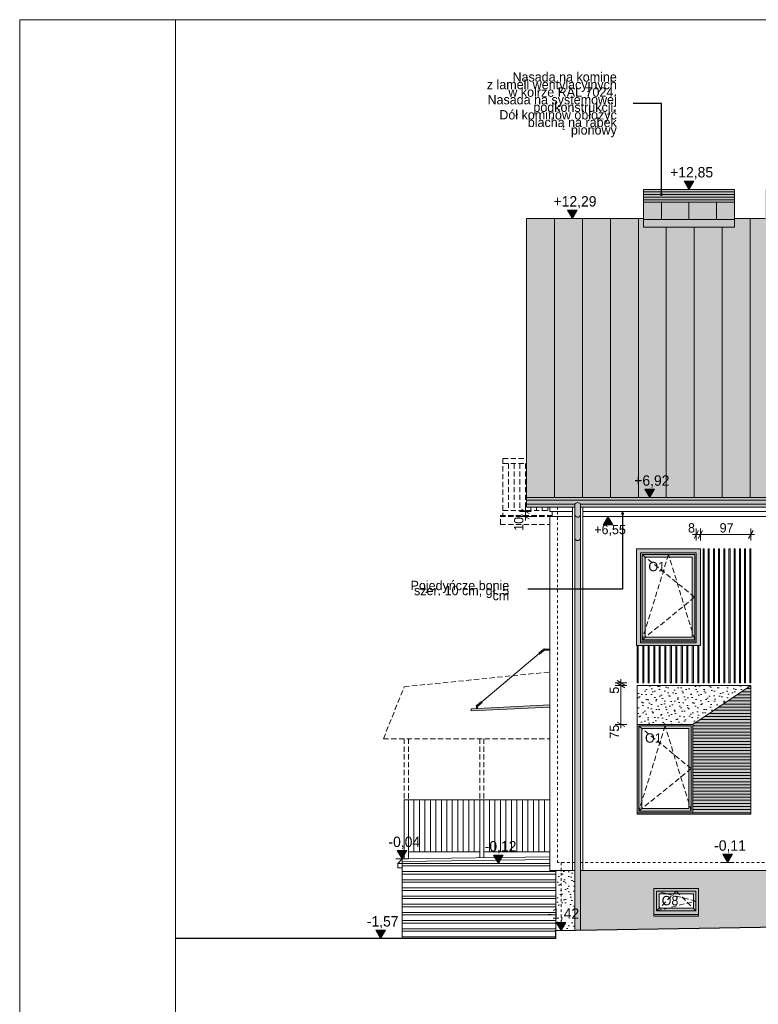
# Model space of a CAD drawing. Extents: x -149893 to 127691, y 5328 to 37028.
# Tile 30 of 88: x -21260 to -7047, y 18075 to 37028. Entities that reach past the tile are written whole.
import ezdxf

# ---------------------------------------------------------------- set-up
doc = ezdxf.new("R2010")
doc.units = 0
doc.header["$MEASUREMENT"] = 0
doc.linetypes.add('Hidden Line', pattern=[100, 50, -50])
doc.linetypes.add('Krawędzie ukryte', pattern=[150, 100, -50])
for name, color, linetype, lineweight, true_color in [('ARCH dach_Nr_Pióra__2', 7, 'Continuous', 13, 0x7f7f7f), ('arch izolacje_Nr_Pióra__9', 7, 'Continuous', 13, 0x3dad99), ('Arch kolorystyka_Nr_Pióra__54', 7, 'Continuous', 25, 0xbd8b17), ('Arch kolorystyka_Nr_Pióra__81', 7, 'Continuous', 13, 0x6a6a6a), ('Arch okna_Nr_Pióra__82', 7, 'Continuous', 20, 0xaaaaaa), ('INWENT.ŚCIANY_Nr_Pióra__2', 7, 'Continuous', 13, 0x7f7f7f)]:
    doc.layers.add(name, color=color, linetype=linetype, lineweight=lineweight, true_color=true_color)
for name, color, linetype, lineweight in [('Arch okna_Nr_Pióra__100', 2, 'Continuous', 13), ('Arch okna_Nr_Pióra__19', 255, 'Continuous', 20), ('Arch okna_Nr_Pióra__5', 7, 'Continuous', 13), ('Arch opisy okien_Nr_Pióra__21', 7, 'Continuous', 13), ('Arch opisy_Nr_Pióra__21', 7, 'Continuous', 13), ('ARCH TABELA_Nr_Pióra__21', 7, 'Continuous', 13), ('Arch wymiary_Nr_Pióra__21', 7, 'Continuous', 13), ('Arch wymiary_Nr_Pióra__5', 7, 'Continuous', 13), ('Arch wyposażenie_Nr_Pióra__21', 7, 'Continuous', 13), ('INWENT BALUSTRADY_Nr_Pióra__5', 7, 'Continuous', 13), ('INWENT DACH_Nr_Pióra__21', 7, 'Continuous', 13), ('INWENT ODWODNIENIE_Nr_Pióra__21', 7, 'Continuous', 13), ('INWENT TEREN_Nr_Pióra__1', 7, 'Continuous', 25), ('INWENT. OKNA_Nr_Pióra__5', 7, 'Continuous', 13), ('INWENT.ŚCIANY_Nr_Pióra__5', 7, 'Continuous', 13), ('Istniejące schody_Nr_Pióra__21', 7, 'Continuous', 13)]:
    doc.layers.add(name, color=color, linetype=linetype, lineweight=lineweight)
doc.layers.add('Arch wymiary', color=7, linetype='Continuous')
doc.styles.add('GENERATED_STYLE_1', font='txt')
doc.styles.add('GENERATED_STYLE_3', font='txt')
doc.styles.add('GENERATED_STYLE_4', font='txt')
doc.styles.add('GENERATED_STYLE_8', font='txt')
doc.dimstyles.new('GENERATED_STYLE__5', dxfattribs={"dimtxt": 179.999995, "dimasz": 114, "dimexe": 0.18, "dimexo": 0, "dimgap": 0.09, "dimtad": 1, "dimtih": 1, "dimtoh": 1, "dimdec": 0, "dimlfac": 0.1, "dimzin": 0, "dimdsep": 46, "dimtxsty": 'GENERATED_STYLE_3', "dimblk": 'ARROWHEAD_2', "dimblk1": 'ARROWHEAD_2', "dimblk2": 'ARROWHEAD_2', "dimcen": 0.09, "dimclrd": 7, "dimclre": 7, "dimclrt": 7, "dimazin": 0, "dimtfac": 1, "dimtdec": 4, "dimtmove": 0, "dimatfit": 3, "dimfxl": 0, "dimtolj": 1, "dimtzin": 0, "dimarcsym": 0})
doc.dimstyles.new('GENERATED_STYLE__6', dxfattribs={"dimtxt": 179.999995, "dimasz": 114, "dimexe": 0.18, "dimexo": 0, "dimgap": 0.09, "dimtad": 1, "dimdec": 0, "dimlfac": 0.1, "dimzin": 0, "dimdsep": 46, "dimtxsty": 'GENERATED_STYLE_3', "dimblk": 'ARROWHEAD_2', "dimblk1": 'ARROWHEAD_2', "dimblk2": 'ARROWHEAD_2', "dimcen": 0.09, "dimclrd": 7, "dimclre": 7, "dimclrt": 7, "dimazin": 0, "dimtfac": 1, "dimtdec": 4, "dimtmove": 0, "dimatfit": 3, "dimfxl": 0, "dimtolj": 1, "dimtzin": 0, "dimarcsym": 0})
doc.dimstyles.new('GENERATED_STYLE__8', dxfattribs={"dimtxt": 0.18, "dimasz": 109.44, "dimexe": 0.18, "dimexo": 0.0625, "dimgap": 0.09, "dimtad": 0, "dimtih": 1, "dimtoh": 1, "dimdec": 4, "dimzin": 0, "dimdsep": 46, "dimcen": 0.09, "dimadec": 0, "dimazin": 0, "dimtfac": 1, "dimtdec": 4, "dimtmove": 0, "dimatfit": 3, "dimldrblk": 'ARROWHEAD_11', "dimfxl": 0, "dimtolj": 1, "dimtzin": 0, "dimarcsym": 0})
pattern_1 = [(45, (0, 300), (-95.4594, 95.4594), [0, -90, 0, -135]), (110, (300, 300), (126.8585, 46.1727), [0, -66, 0, -114])]

# ---------------------------------------------------------------- blocks, each defined once
blk = doc.blocks.new('Wymiary_17', base_point=(-10625, 33203))
at = {"layer": 'Arch wymiary_Nr_Pióra__21', "linetype": 'Continuous'}
blk.add_hatch(color=256, dxfattribs=at).paths.add_polyline_path([(-10625, 33203), (-10718, 33363), (-10532, 33363)], flags=0)
for p, q in [((-10625, 33203), (-10718, 33363)), ((-10718, 33363), (-10532, 33363)), ((-10532, 33363), (-10625, 33203)), ((-10625, 33203), (-10745, 33203)), ((-10625, 33203), (-10505, 33203))]:
    blk.add_line(p, q, dxfattribs=at)
at = {"layer": 'Arch wymiary_Nr_Pióra__21', "insert": (-10986, 33395), "char_height": 200, "attachment_point": 7, "style": 'GENERATED_STYLE_1'}
blk.add_mtext('{+12,29}', dxfattribs=at)
blk = doc.blocks.new('Wymiary_18', base_point=(-9137, 27828))
at = {"layer": 'Arch wymiary_Nr_Pióra__21', "linetype": 'Continuous'}
blk.add_hatch(color=256, dxfattribs=at).paths.add_polyline_path([(-9137, 27828), (-9230, 27988), (-9044, 27988)], flags=0)
for p, q in [((-9137, 27828), (-9230, 27988)), ((-9230, 27988), (-9044, 27988)), ((-9044, 27988), (-9137, 27828)), ((-9137, 27828), (-9257, 27828)), ((-9137, 27828), (-9017, 27828))]:
    blk.add_line(p, q, dxfattribs=at)
at = {"layer": 'Arch wymiary_Nr_Pióra__21', "insert": (-9434, 28020), "char_height": 200, "attachment_point": 7, "style": 'GENERATED_STYLE_1'}
blk.add_mtext('{+6,92}', dxfattribs=at)
blk = doc.blocks.new('Wymiary_19', base_point=(-8381, 33763))
at = {"layer": 'Arch wymiary_Nr_Pióra__21', "linetype": 'Continuous'}
blk.add_hatch(color=256, dxfattribs=at).paths.add_polyline_path([(-8381, 33763), (-8474, 33923), (-8288, 33923)], flags=0)
for p, q in [((-8381, 33763), (-8501, 33763)), ((-8381, 33763), (-8474, 33923)), ((-8474, 33923), (-8288, 33923)), ((-8288, 33923), (-8381, 33763)), ((-8381, 33763), (-8261, 33763))]:
    blk.add_line(p, q, dxfattribs=at)
at = {"layer": 'Arch wymiary_Nr_Pióra__21', "insert": (-8742, 33955), "char_height": 200, "attachment_point": 7, "style": 'GENERATED_STYLE_1'}
blk.add_mtext('{+12,85}', dxfattribs=at)
blk = doc.blocks.new('Wymiary_26', base_point=(-10841, 19493))
at = {"layer": 'Arch wymiary_Nr_Pióra__21', "linetype": 'Continuous'}
blk.add_hatch(color=256, dxfattribs=at).paths.add_polyline_path([(-10841, 19493), (-10934, 19653), (-10748, 19653)], flags=0)
for p, q in [((-10841, 19493), (-10934, 19653)), ((-10934, 19653), (-10748, 19653)), ((-10748, 19653), (-10841, 19493)), ((-10841, 19493), (-10961, 19493)), ((-10841, 19493), (-10721, 19493))]:
    blk.add_line(p, q, dxfattribs=at)
at = {"layer": 'Arch wymiary_Nr_Pióra__21', "insert": (-11104, 19685), "char_height": 200, "attachment_point": 7, "style": 'GENERATED_STYLE_1'}
blk.add_mtext('{-1,42}', dxfattribs=at)
blk = doc.blocks.new('Wymiary_27', base_point=(-14317, 19343))
at = {"layer": 'Arch wymiary_Nr_Pióra__21', "linetype": 'Continuous'}
blk.add_hatch(color=256, dxfattribs=at).paths.add_polyline_path([(-14317, 19343), (-14410, 19503), (-14224, 19503)], flags=0)
for p, q in [((-14317, 19343), (-14437, 19343)), ((-14317, 19343), (-14410, 19503)), ((-14410, 19503), (-14224, 19503)), ((-14224, 19503), (-14317, 19343)), ((-14317, 19343), (-14197, 19343))]:
    blk.add_line(p, q, dxfattribs=at)
at = {"layer": 'Arch wymiary_Nr_Pióra__21', "insert": (-14580, 19535), "char_height": 200, "attachment_point": 7, "style": 'GENERATED_STYLE_1'}
blk.add_mtext('{-1,57}', dxfattribs=at)
blk = doc.blocks.new('Wymiary_31', base_point=(-7634, 20803))
at = {"layer": 'Arch wymiary_Nr_Pióra__21', "linetype": 'Continuous'}
blk.add_hatch(color=256, dxfattribs=at).paths.add_polyline_path([(-7634, 20803), (-7727, 20963), (-7541, 20963)], flags=0)
for p, q in [((-7634, 20803), (-7727, 20963)), ((-7727, 20963), (-7541, 20963)), ((-7541, 20963), (-7634, 20803)), ((-7634, 20803), (-7754, 20803)), ((-7634, 20803), (-7514, 20803))]:
    blk.add_line(p, q, dxfattribs=at)
at = {"layer": 'Arch wymiary_Nr_Pióra__21', "insert": (-7896, 20995), "char_height": 200, "attachment_point": 7, "style": 'GENERATED_STYLE_1'}
blk.add_mtext('{-0,11}', dxfattribs=at)
blk = doc.blocks.new('Wymiary_49', base_point=(-13901, 20874))
at = {"layer": 'Arch wymiary_Nr_Pióra__21', "linetype": 'Continuous'}
blk.add_hatch(color=256, dxfattribs=at).paths.add_polyline_path([(-13901, 20874), (-13994, 21034), (-13808, 21034)], flags=0)
for p, q in [((-13901, 20874), (-14021, 20874)), ((-13901, 20874), (-13994, 21034)), ((-13994, 21034), (-13808, 21034)), ((-13808, 21034), (-13901, 20874)), ((-13901, 20874), (-13781, 20874))]:
    blk.add_line(p, q, dxfattribs=at)
at = {"layer": 'Arch wymiary_Nr_Pióra__21', "insert": (-14164, 21066), "char_height": 200, "attachment_point": 7, "style": 'GENERATED_STYLE_1'}
blk.add_mtext('{-0,04}', dxfattribs=at)
blk = doc.blocks.new('Wymiary_50', base_point=(-12049, 20788))
at = {"layer": 'Arch wymiary_Nr_Pióra__21', "linetype": 'Continuous'}
blk.add_hatch(color=256, dxfattribs=at).paths.add_polyline_path([(-12049, 20788), (-12142, 20948), (-11956, 20948)], flags=0)
for p, q in [((-12049, 20788), (-12142, 20948)), ((-12142, 20948), (-11956, 20948)), ((-11956, 20948), (-12049, 20788)), ((-12049, 20788), (-12169, 20788)), ((-12049, 20788), (-11929, 20788))]:
    blk.add_line(p, q, dxfattribs=at)
at = {"layer": 'Arch wymiary_Nr_Pióra__21', "insert": (-12311, 20980), "char_height": 200, "attachment_point": 7, "style": 'GENERATED_STYLE_1'}
blk.add_mtext('{-0,12}', dxfattribs=at)
blk = doc.blocks.new('*D380')
at = {"layer": 'Arch wymiary_Nr_Pióra__5', "linetype": 'Continuous'}
for p, q in [((-8314, 27118), (-8241, 27118)), ((-8198, 27193), (-8284, 27043)), ((-8241, 27006), (-8241, 27231)), ((-8241, 27118), (-8161, 27118)), ((-8118, 27193), (-8204, 27043)), ((-8161, 27006), (-8161, 27231))]:
    blk.add_line(p, q, dxfattribs=at)
at = {"layer": 'Arch wymiary_Nr_Pióra__5', "char_height": 180, "attachment_point": 7, "style": 'GENERATED_STYLE_3'}
for s, insert in [('{8}', (-8399, 27154)), ('{97}', (-7791, 27154))]:
    blk.add_mtext(s, dxfattribs=dict(at, insert=insert))
blk = doc.blocks.new('ARROWHEAD_2')
at = {"color": 0, "linetype": 'Continuous', "lineweight": 0}
for p, q in [((0, 0), (-1, 0)), ((-0.38, -0.66), (0.38, 0.66))]:
    blk.add_line(p, q, dxfattribs=at)
blk = doc.blocks.new('*D381')
at = {"layer": 'Arch wymiary_Nr_Pióra__5', "linetype": 'Continuous'}
for p, q in [((-8118, 27193), (-8204, 27043)), ((-8161, 27006), (-8161, 27231)), ((-8161, 27118), (-7191, 27118)), ((-7234, 27043), (-7148, 27193)), ((-7191, 27006), (-7191, 27231)), ((-7191, 27118), (-7118, 27118))]:
    blk.add_line(p, q, dxfattribs=at)
at = {"layer": 'Arch wymiary_Nr_Pióra__5', "char_height": 180, "attachment_point": 7, "style": 'GENERATED_STYLE_3'}
for s, insert in [('{8}', (-8399, 27154)), ('{97}', (-7791, 27154))]:
    blk.add_mtext(s, dxfattribs=dict(at, insert=insert))
blk = doc.blocks.new('*D382')
at = {"layer": 'Arch wymiary_Nr_Pióra__5', "linetype": 'Continuous'}
for p, q in [((-9578, 24213), (-9803, 24213)), ((-9615, 24170), (-9765, 24256)), ((-9690, 23463), (-9690, 24213)), ((-9765, 23506), (-9615, 23420)), ((-9578, 23463), (-9803, 23463)), ((-9690, 23389), (-9690, 23463))]:
    blk.add_line(p, q, dxfattribs=at)
at = {"layer": 'Arch wymiary_Nr_Pióra__5', "char_height": 180, "attachment_point": 7, "rotation": 90, "style": 'GENERATED_STYLE_3'}
for s, insert in [('{5}', (-9726, 24054)), ('{75}', (-9726, 23189))]:
    blk.add_mtext(s, dxfattribs=dict(at, insert=insert))
blk = doc.blocks.new('*D383')
at = {"layer": 'Arch wymiary_Nr_Pióra__5', "linetype": 'Continuous'}
for p, q in [((-9578, 24263), (-9803, 24263)), ((-9765, 24306), (-9615, 24220)), ((-9690, 24263), (-9690, 24336)), ((-9690, 24213), (-9690, 24263)), ((-9578, 24213), (-9803, 24213)), ((-9615, 24170), (-9765, 24256))]:
    blk.add_line(p, q, dxfattribs=at)
at = {"layer": 'Arch wymiary_Nr_Pióra__5', "char_height": 180, "attachment_point": 7, "rotation": 90, "style": 'GENERATED_STYLE_3'}
for s, insert in [('{5}', (-9726, 24054)), ('{75}', (-9726, 23189))]:
    blk.add_mtext(s, dxfattribs=dict(at, insert=insert))
blk = doc.blocks.new('Wymiary_103', base_point=(-9941, 27463))
at = {"layer": 'Arch wymiary_Nr_Pióra__5', "linetype": 'Continuous'}
blk.add_hatch(color=256, dxfattribs=at).paths.add_polyline_path([(-9941, 27463), (-10034, 27303), (-9848, 27303)], flags=0)
for p, q in [((-9941, 27463), (-10061, 27463)), ((-9941, 27463), (-10034, 27303)), ((-10034, 27303), (-9848, 27303)), ((-9941, 27463), (-9821, 27463)), ((-9848, 27303), (-9941, 27463))]:
    blk.add_line(p, q, dxfattribs=at)
at = {"layer": 'Arch wymiary_Nr_Pióra__5', "insert": (-10204, 27091), "char_height": 180, "attachment_point": 7, "style": 'GENERATED_STYLE_3'}
blk.add_mtext('{+6,55}', dxfattribs=at)
blk = doc.blocks.new('*D417')
at = {"layer": 'Arch wymiary_Nr_Pióra__5', "linetype": 'Continuous'}
for p, q in [((-11416, 27563), (-11641, 27563)), ((-11454, 27520), (-11604, 27606)), ((-11604, 27506), (-11454, 27420)), ((-11529, 27563), (-11529, 27636)), ((-11529, 27463), (-11529, 27563)), ((-11416, 27463), (-11641, 27463)), ((-11529, 27389), (-11529, 27463))]:
    blk.add_line(p, q, dxfattribs=at)
at = {"layer": 'Arch wymiary_Nr_Pióra__5', "insert": (-11565, 27189), "char_height": 180, "attachment_point": 7, "rotation": 90, "style": 'GENERATED_STYLE_3'}
blk.add_mtext('{10}', dxfattribs=at)
blk = doc.blocks.new('ARROWHEAD_11')
at = {"color": 0, "linetype": 'Continuous', "lineweight": 0}
blk.add_line((0, 0), (-1, 0), dxfattribs=at)
at = {"color": 0, "linetype": 'Continuous', "lineweight": 0, "const_width": 0.25, "flags": 128}
blk.add_lwpolyline([(-0.125, 0, 1), (0.125, 0, 1)], format="xyb", close=True, dxfattribs=at)

msp = doc.modelspace()

# ---------------------------------------------------------------- hatches: boundary and pattern name
at = {"layer": 'Arch kolorystyka_Nr_Pióra__54', "linetype": 'Continuous'}
msp.add_hatch(color=256, dxfattribs=at).paths.add_polyline_path([(-8305.9, 21762.8), (-8305.9, 23462.8), (-7190.9, 24212.8), (-7190.9, 21762.8)], flags=0)
at = {"layer": 'Arch kolorystyka_Nr_Pióra__81', "linetype": 'Continuous'}
h = msp.add_hatch(color=256, dxfattribs=at)
h.paths.add_polyline_path([(-11505.9, 27642.9), (-10575.9, 27642.9), (-10575.9, 19496.9), (-10465.9, 19496.9), (-10465.9, 27642.9), (1974.1, 27642.9), (1974.1, 19692.3), (2084.1, 19692.3), (2084.1, 27642.9), (15784.1, 27642.9), (15784.1, 20622.5), (15894.1, 20615.4), (15894.1, 27642.9), (31604.1, 27642.9), (31604.1, 19633.3), (31714.1, 19626.3), (31714.1, 27642.9), (32584.1, 27642.9), (32584.1, 33202.8), (29615.6, 33202.8), (29615.6, 33762.8), (27313.2, 33762.8), (27313.2, 33202.8), (26470, 33202.8), (26470, 33762.8), (24767.6, 33762.8), (24767.6, 33202.8), (23654.5, 33202.8), (23654.5, 33762.8), (19992.9, 33762.8), (19992.9, 33202.8), (18893.5, 33202.8), (18893.5, 33762.8), (16591.1, 33762.8), (16591.1, 33202.8), (-6275.9, 33202.8), (-6275.9, 33762.8), (-6917.9, 33762.8), (-6917.9, 33202.8), (-7506, 33202.8), (-7506, 33762.8), (-9256, 33762.8), (-9256, 33202.8), (-11505.9, 33202.8)], flags=0)
h.paths.add_polyline_path([(-4945.9, 29036.9), (-4945.9, 29889.3), (-3865.9, 29889.3), (-3865.9, 29036.9)], flags=0)
h.paths.add_polyline_path([(1814.1, 29036.9), (1814.1, 29889.3), (2894.1, 29889.3), (2894.1, 29036.9)], flags=0)
h.paths.add_polyline_path([(29409.1, 29036.9), (29409.1, 29889.3), (30489.1, 29889.3), (30489.1, 29036.9)], flags=0)
h.paths.add_polyline_path([(20884.1, 28712.8), (20884.1, 30278.8), (20684.1, 30111.6), (20636, 30169.2), (21894.1, 31220.6), (23152.2, 30169.2), (23104.1, 30111.6), (22904.1, 30278.8), (22904.1, 28712.8), (22890.6, 28712.8)], flags=0)
h.paths.add_polyline_path([(6644.1, 28712.8), (6644.1, 30278.8), (6444.1, 30111.6), (6396, 30169.2), (8119.1, 31609.2), (9842.2, 30169.2), (9794.1, 30111.6), (9594.1, 30278.8), (9594.1, 28712.8)], flags=0)
h.paths.add_polyline_path([(-1865.9, 28712.8), (-1865.9, 30278.8), (-2065.9, 30111.6), (-2114, 30169.2), (-855.9, 31220.6), (402.2, 30169.2), (354.1, 30111.6), (154.1, 30278.8), (154.1, 28712.8)], flags=0)
msp.add_hatch(color=256, dxfattribs=at).paths.add_polyline_path([(-11060.9, 23837.8), (-12571.4, 23762.3), (-12569.4, 23722.3), (-11060.9, 23797.8)], flags=0)
at = {"layer": 'Arch okna_Nr_Pióra__100', "linetype": 'Continuous'}
h = msp.add_hatch(color=256, dxfattribs=at)
h.paths.add_polyline_path([(-9390.9, 24982.8), (-8160.9, 24982.8), (-8160.9, 26842.8), (-9390.9, 26842.8)], flags=0)
h.paths.add_polyline_path([(-9310.9, 25032.8), (-8240.9, 25032.8), (-8240.9, 26762.8), (-9310.9, 26762.8)], flags=0)
at = {"layer": 'Arch okna_Nr_Pióra__19', "linetype": 'Continuous'}
h = msp.add_hatch(dxfattribs=at)
h.set_pattern_fill('Carpet', color=256, style=0, pattern_type=2)
h.set_pattern_definition(pattern_1)
h.paths.add_polyline_path([(-8305.9, 23462.8), (-7190.9, 24212.8), (-9375.9, 24212.8), (-9375.9, 23462.8)], flags=0)
h = msp.add_hatch(dxfattribs=at)
h.set_pattern_fill('Carpet', color=256, style=0, pattern_type=2)
h.set_pattern_definition(pattern_1)
h.paths.add_polyline_path([(-10575.9, 19496.9), (-10575.9, 20652.8), (-10940.9, 20652.8), (-10940.9, 19491.3)], flags=0)
h = msp.add_hatch(dxfattribs=at)
h.set_pattern_fill('Carpet', color=256, style=0, pattern_type=2)
h.set_pattern_definition(pattern_1)
h.paths.add_polyline_path([(-10465.9, 19498.6), (1974.1, 19690.6), (1974.1, 20652.8), (-10465.9, 20652.8)], flags=0)
h.paths.add_polyline_path([(-9055.9, 19772.8), (-8195.9, 19772.8), (-8195.9, 20302.8), (-9055.9, 20302.8)], flags=0)
h.paths.add_polyline_path([(-5590.9, 19772.8), (-4730.9, 19772.8), (-4730.9, 20302.8), (-5590.9, 20302.8)], flags=0)
h.paths.add_polyline_path([(-2570.9, 19772.8), (-1710.9, 19772.8), (-1710.9, 20302.8), (-2570.9, 20302.8)], flags=0)
h.paths.add_polyline_path([(54.1, 19772.8), (914.1, 19772.8), (914.1, 20302.8), (54.1, 20302.8)], flags=0)
at = {"layer": 'Arch okna_Nr_Pióra__82', "linetype": 'Continuous'}
h = msp.add_hatch(color=256, dxfattribs=at)
h.paths.add_polyline_path([(-9310.9, 25062.8), (-8240.9, 25062.8), (-8240.9, 26762.8), (-9310.9, 26762.8)], flags=0)
h.paths.add_polyline_path([(-9220.9, 25142.8), (-8320.9, 25142.8), (-8320.9, 26682.8), (-9220.9, 26682.8)], flags=0)
for points in [[(-8240.9, 25032.8), (-8240.9, 25062.8), (-9310.9, 25062.8), (-9310.9, 25032.8)], [(-9375.9, 21732.8), (-7190.9, 21732.8), (-7190.9, 21762.8), (-9375.9, 21762.8)]]:
    msp.add_hatch(color=256, dxfattribs=at).paths.add_polyline_path(points, flags=0)
h = msp.add_hatch(color=256, dxfattribs=at)
h.paths.add_polyline_path([(-9375.9, 21762.8), (-8305.9, 21762.8), (-8305.9, 23462.8), (-9375.9, 23462.8)], flags=0)
h.paths.add_polyline_path([(-9285.9, 21842.8), (-8385.9, 21842.8), (-8385.9, 23382.8), (-9285.9, 23382.8)], flags=0)
h = msp.add_hatch(color=256, dxfattribs=at)
h.paths.add_polyline_path([(-9055.9, 19772.8), (-8195.9, 19772.8), (-8195.9, 20302.8), (-9055.9, 20302.8)], flags=0)
h.paths.add_polyline_path([(-8295.9, 19922.8), (-8955.9, 19922.8), (-8955.9, 20202.8), (-8295.9, 20202.8)], flags=0)

# ---------------------------------------------------------------- linework, layer by layer
at = {"layer": 'ARCH dach_Nr_Pióra__2', "linetype": 'Continuous'}
for p, q in [((-9256, 33712.8), (-7506, 33712.8)), ((-9256, 33662.8), (-7506, 33662.8)), ((-9256, 33612.8), (-7506, 33612.8)), ((-9256, 33562.8), (-7506, 33562.8)), ((-9256, 33512.8), (-7506, 33512.8)), ((-8911, 33512.8), (-8911, 33181.5)), ((-8381, 33512.8), (-8381, 33181.5)), ((-7851, 33512.8), (-7851, 33181.5)), ((-10968.2, 33202.8), (-10968.2, 27828.4)), ((-10430.6, 33202.8), (-10430.6, 27828.4)), ((-9892.9, 33202.8), (-9892.9, 27828.4)), ((-9355.2, 33202.8), (-9355.2, 27828.4)), ((-9256, 33181.5), (-7506, 33181.5)), ((-7204.5, 33202.8), (-7204.5, 27828.4)), ((-8817.5, 33031.5), (-8817.5, 27828.4)), ((-8279.8, 33031.5), (-8279.8, 27828.4)), ((-7742.1, 33031.5), (-7742.1, 27828.4))]:
    msp.add_line(p, q, dxfattribs=at)
at = {"layer": 'arch izolacje_Nr_Pióra__9', "linetype": 'Continuous'}
for p, q in [((-11060.9, 27562.8), (-11060.9, 27642.9)), ((-11060.9, 27562.8), (-10620.9, 27562.8)), ((-11010.9, 27462.8), (-11010.9, 27562.8)), ((-10620.9, 20652.8), (-10620.9, 27642.9)), ((-10420.9, 20652.8), (-10420.9, 27642.9)), ((-10420.9, 27562.8), (1929.1, 27562.8)), ((-11060.9, 20652.8), (-11060.9, 27462.8)), ((-11060.9, 27462.8), (-10620.9, 27462.8)), ((-10420.9, 27462.8), (1929.1, 27462.8)), ((-9390.9, 26842.8), (-8160.9, 26842.8)), ((-9390.9, 26842.8), (-9390.9, 24982.8)), ((-8160.9, 26842.8), (-8160.9, 24982.8)), ((-8110.9, 24262.8), (-8110.9, 26842.8)), ((-8090.9, 26842.8), (-8110.9, 26842.8)), ((-8090.9, 24262.8), (-8090.9, 26842.8)), ((-8010.9, 24262.8), (-8010.9, 26842.8)), ((-7990.9, 26842.8), (-8010.9, 26842.8)), ((-7990.9, 24262.8), (-7990.9, 26842.8)), ((-7910.9, 24262.8), (-7910.9, 26842.8)), ((-7890.9, 26842.8), (-7910.9, 26842.8)), ((-7890.9, 24262.8), (-7890.9, 26842.8)), ((-7810.9, 24262.8), (-7810.9, 26842.8)), ((-7790.9, 26842.8), (-7810.9, 26842.8)), ((-7790.9, 24262.8), (-7790.9, 26842.8)), ((-7710.9, 24262.8), (-7710.9, 26842.8)), ((-7690.9, 26842.8), (-7710.9, 26842.8)), ((-7690.9, 24262.8), (-7690.9, 26842.8)), ((-7610.9, 24262.8), (-7610.9, 26842.8)), ((-7590.9, 26842.8), (-7610.9, 26842.8)), ((-7590.9, 24262.8), (-7590.9, 26842.8)), ((-7510.9, 24262.8), (-7510.9, 26842.8)), ((-7490.9, 26842.8), (-7510.9, 26842.8)), ((-7490.9, 24262.8), (-7490.9, 26842.8)), ((-7410.9, 24262.8), (-7410.9, 26842.8)), ((-7390.9, 26842.8), (-7410.9, 26842.8)), ((-7390.9, 24262.8), (-7390.9, 26842.8)), ((-7310.9, 24262.8), (-7310.9, 26842.8)), ((-7290.9, 26842.8), (-7310.9, 26842.8)), ((-7290.9, 24262.8), (-7290.9, 26842.8)), ((-7190.9, 26842.8), (-7210.9, 26842.8)), ((-7210.9, 24262.8), (-7210.9, 26842.8)), ((-7190.9, 24262.8), (-7190.9, 26842.8)), ((-9390.9, 24982.8), (-8160.9, 24982.8)), ((-9375.9, 24982.8), (-9375.9, 24262.8)), ((-9355.9, 24262.8), (-9355.9, 24982.8)), ((-9270, 24982.8), (-9270, 24262.8)), ((-9250, 24262.8), (-9250, 24982.8)), ((-9164.1, 24982.8), (-9164.1, 24262.8)), ((-9144.1, 24262.8), (-9144.1, 24982.8)), ((-9058.2, 24982.8), (-9058.2, 24262.8)), ((-9038.2, 24262.8), (-9038.2, 24982.8)), ((-8952.3, 24982.8), (-8952.3, 24262.8)), ((-8932.3, 24262.8), (-8932.3, 24982.8)), ((-8846.4, 24982.8), (-8846.4, 24262.8)), ((-8826.4, 24262.8), (-8826.4, 24982.8)), ((-8740.5, 24982.8), (-8740.5, 24262.8)), ((-8720.5, 24262.8), (-8720.5, 24982.8)), ((-8634.6, 24982.8), (-8634.6, 24262.8)), ((-8614.6, 24262.8), (-8614.6, 24982.8)), ((-8528.7, 24982.8), (-8528.7, 24262.8)), ((-8508.7, 24262.8), (-8508.7, 24982.8)), ((-8422.7, 24982.8), (-8422.7, 24262.8)), ((-8402.7, 24262.8), (-8402.7, 24982.8)), ((-8316.8, 24982.8), (-8316.8, 24262.8)), ((-8296.8, 24262.8), (-8296.8, 24982.8)), ((-8210.9, 24262.8), (-8210.9, 24982.8)), ((-8190.9, 24262.8), (-8190.9, 24982.8)), ((-9375.9, 24262.8), (-9355.9, 24262.8)), ((-9270, 24262.8), (-9250, 24262.8)), ((-9164.1, 24262.8), (-9144.1, 24262.8)), ((-9058.2, 24262.8), (-9038.2, 24262.8)), ((-8952.3, 24262.8), (-8932.3, 24262.8)), ((-8846.4, 24262.8), (-8826.4, 24262.8)), ((-8740.5, 24262.8), (-8720.5, 24262.8)), ((-8634.6, 24262.8), (-8614.6, 24262.8)), ((-8528.7, 24262.8), (-8508.7, 24262.8)), ((-8422.7, 24262.8), (-8402.7, 24262.8)), ((-8316.8, 24262.8), (-8296.8, 24262.8)), ((-8210.9, 24262.8), (-8190.9, 24262.8)), ((-8110.9, 24262.8), (-8090.9, 24262.8)), ((-8010.9, 24262.8), (-7990.9, 24262.8)), ((-7910.9, 24262.8), (-7890.9, 24262.8)), ((-7810.9, 24262.8), (-7790.9, 24262.8)), ((-7710.9, 24262.8), (-7690.9, 24262.8)), ((-7610.9, 24262.8), (-7590.9, 24262.8)), ((-7510.9, 24262.8), (-7490.9, 24262.8)), ((-7410.9, 24262.8), (-7390.9, 24262.8)), ((-7310.9, 24262.8), (-7290.9, 24262.8)), ((-7210.9, 24262.8), (-7190.9, 24262.8)), ((-9375.9, 23462.8), (-9375.9, 24212.8)), ((-9375.9, 24212.8), (-7190.9, 24212.8)), ((-8305.9, 23462.8), (-7190.9, 24212.8)), ((-7368.6, 24093.3), (-7190.9, 24093.3)), ((-7279.8, 24153.1), (-7190.9, 24153.1)), ((-7190.9, 24212.8), (-7190.9, 21762.8)), ((-7635.1, 23914), (-7190.9, 23914)), ((-7546.3, 23973.8), (-7190.9, 23973.8)), ((-7457.4, 24033.6), (-7190.9, 24033.6)), ((-7901.6, 23734.8), (-7190.9, 23734.8)), ((-7812.8, 23794.5), (-7190.9, 23794.5)), ((-7724, 23854.3), (-7190.9, 23854.3)), ((-8168.1, 23555.5), (-7190.9, 23555.5)), ((-8079.3, 23615.3), (-7190.9, 23615.3)), ((-7990.5, 23675), (-7190.9, 23675)), ((-8305.9, 23436), (-7190.9, 23436)), ((-8305.9, 23376.2), (-7190.9, 23376.2)), ((-8305.9, 23316.5), (-7190.9, 23316.5)), ((-8257, 23495.8), (-7190.9, 23495.8)), ((-8305.9, 23256.7), (-7190.9, 23256.7)), ((-8305.9, 23197), (-7190.9, 23197)), ((-8305.9, 23137.2), (-7190.9, 23137.2)), ((-8305.9, 23077.5), (-7190.9, 23077.5)), ((-8305.9, 23017.7), (-7190.9, 23017.7)), ((-8305.9, 22958), (-7190.9, 22958)), ((-8305.9, 22898.2), (-7190.9, 22898.2)), ((-8305.9, 22838.4), (-7190.9, 22838.4)), ((-8305.9, 22778.7), (-7190.9, 22778.7)), ((-8305.9, 22718.9), (-7190.9, 22718.9)), ((-8305.9, 22659.2), (-7190.9, 22659.2)), ((-8305.9, 22599.4), (-7190.9, 22599.4)), ((-8305.9, 22539.7), (-7190.9, 22539.7)), ((-8305.9, 22479.9), (-7190.9, 22479.9)), ((-8305.9, 22420.1), (-7190.9, 22420.1)), ((-8305.9, 22360.4), (-7190.9, 22360.4)), ((-8305.9, 22300.6), (-7190.9, 22300.6)), ((-8305.9, 22240.9), (-7190.9, 22240.9)), ((-8305.9, 22181.1), (-7190.9, 22181.1)), ((-8305.9, 22121.4), (-7190.9, 22121.4)), ((-8305.9, 22061.6), (-7190.9, 22061.6)), ((-8305.9, 22001.9), (-7190.9, 22001.9)), ((-8305.9, 21942.1), (-7190.9, 21942.1)), ((-8305.9, 21882.3), (-7190.9, 21882.3)), ((-8305.9, 21822.6), (-7190.9, 21822.6)), ((-11060.9, 20652.8), (-10575.9, 20652.8)), ((-10940.9, 19491.3), (-10940.9, 20652.8)), ((-10465.9, 20652.8), (4769.1, 20652.8))]:
    msp.add_line(p, q, dxfattribs=at)
at = {"layer": 'Arch okna_Nr_Pióra__5', "linetype": 'Continuous'}
for p, q in [((-9280.9, 26732.8), (-9280.9, 25092.8)), ((-9280.9, 26732.8), (-8270.9, 26732.8)), ((-9280.9, 26732.8), (-9280.9, 25092.8)), ((-9280.9, 26732.8), (-8270.9, 26732.8)), ((-8270.9, 26732.8), (-8270.9, 25092.8)), ((-8270.9, 26732.8), (-8270.9, 25092.8)), ((-9220.9, 26682.8), (-8320.9, 26682.8)), ((-9220.9, 26682.8), (-9220.9, 25142.8)), ((-8320.9, 26682.8), (-8320.9, 25142.8)), ((-9310.9, 25062.8), (-9310.9, 25032.8)), ((-9310.9, 25032.8), (-8240.9, 25032.8)), ((-9280.9, 25092.8), (-8270.9, 25092.8)), ((-9280.9, 25092.8), (-8270.9, 25092.8)), ((-9220.9, 25142.8), (-8320.9, 25142.8)), ((-8240.9, 25032.8), (-8240.9, 25062.8)), ((-9345.9, 23432.8), (-9345.9, 21792.8)), ((-9345.9, 23432.8), (-8335.9, 23432.8)), ((-9285.9, 23382.8), (-8385.9, 23382.8)), ((-9285.9, 23382.8), (-9285.9, 21842.8)), ((-8385.9, 23382.8), (-8385.9, 21842.8)), ((-8335.9, 23432.8), (-8335.9, 21792.8)), ((-9285.9, 21842.8), (-8385.9, 21842.8)), ((-9345.9, 21792.8), (-8335.9, 21792.8)), ((-9005.9, 20252.8), (-9005.9, 19872.8)), ((-8245.9, 20252.8), (-9005.9, 20252.8)), ((-8295.9, 20202.8), (-8955.9, 20202.8)), ((-8955.9, 20202.8), (-8955.9, 19922.8)), ((-8295.9, 20202.8), (-8295.9, 19922.8)), ((-8245.9, 20252.8), (-8245.9, 19872.8)), ((-8955.9, 19922.8), (-8295.9, 19922.8)), ((-9055.9, 19802.8), (-9055.9, 19772.8)), ((-9055.9, 19772.8), (-8195.9, 19772.8)), ((-9005.9, 19872.8), (-8245.9, 19872.8)), ((-8195.9, 19772.8), (-8195.9, 19802.8))]:
    msp.add_line(p, q, dxfattribs=at)
at = {"layer": 'Arch okna_Nr_Pióra__5', "linetype": 'Krawędzie ukryte'}
for p, q in [((-8270.9, 25912.8), (-9280.9, 26732.8)), ((-8775.9, 26732.8), (-9280.9, 25092.8)), ((-8270.9, 25092.8), (-8775.9, 26732.8)), ((-9280.9, 25092.8), (-8270.9, 25912.8)), ((-8335.9, 22612.8), (-9345.9, 23432.8)), ((-8840.9, 23432.8), (-9345.9, 21792.8)), ((-8335.9, 21792.8), (-8840.9, 23432.8)), ((-9345.9, 21792.8), (-8335.9, 22612.8)), ((-8245.9, 20062.8), (-9005.9, 20252.8)), ((-9005.9, 19872.8), (-8625.9, 20252.8)), ((-8625.9, 20252.8), (-8245.9, 19872.8)), ((-9005.9, 19872.8), (-8245.9, 20062.8))]:
    msp.add_line(p, q, dxfattribs=at)
at = {"layer": 'ARCH TABELA_Nr_Pióra__21', "linetype": 'Continuous'}
for p, q in [((-21259.9, 37028.4), (35740.1, 37028.4)), ((-21259.9, 7328.4), (-21259.9, 37028.4)), ((-18259.9, 37028.4), (-18259.9, 7328.4))]:
    msp.add_line(p, q, dxfattribs=at)
at = {"layer": 'Arch wyposażenie_Nr_Pióra__21', "linetype": 'Continuous'}
for p, q in [((-11267.7, 24833), (-11184.4, 24903)), ((-11267.7, 24833), (-11254.9, 24817.7)), ((-11254.9, 24817.7), (-11171.5, 24887.7)), ((-11060.9, 24912.5), (-11158.2, 24912.5)), ((-11060.9, 24892.5), (-11158.2, 24892.5)), ((-12370.1, 23894.9), (-11261.3, 24825.4)), ((-12459.9, 23832.7), (-12376.6, 23902.6)), ((-12447.1, 23817.3), (-12363.7, 23887.3)), ((-12376.6, 23902.6), (-12363.7, 23887.3)), ((-12571.4, 23762.3), (-11060.9, 23837.8)), ((-12569.4, 23722.3), (-12571.4, 23762.3)), ((-12569.4, 23722.3), (-11060.9, 23797.8)), ((-12469.5, 23767.4), (-12471.5, 23806.1)), ((-12449.6, 23768.4), (-12451.5, 23807.1))]:
    msp.add_line(p, q, dxfattribs=at)
for centre in [(-11169.4, 24902.5), (-12462.1, 23817.8)]:
    msp.add_circle(centre, 15, dxfattribs=at)
at = {"layer": 'INWENT BALUSTRADY_Nr_Pióra__5', "linetype": 'Continuous'}
for p, q in [((-13860.9, 22012.8), (-13860.9, 20874.4)), ((-11060.9, 22012.8), (-13860.9, 22012.8)), ((-13780.9, 22012.8), (-13780.9, 20875.4)), ((-13675.2, 21012.8), (-13675.2, 22012.8)), ((-13569.4, 21012.8), (-13569.4, 22012.8)), ((-13463.6, 21012.8), (-13463.6, 22012.8)), ((-13357.9, 21012.8), (-13357.9, 22012.8)), ((-13252.1, 21012.8), (-13252.1, 22012.8)), ((-13146.3, 21012.8), (-13146.3, 22012.8)), ((-13040.5, 21012.8), (-13040.5, 22012.8)), ((-12934.8, 21012.8), (-12934.8, 22012.8)), ((-12829, 21012.8), (-12829, 22012.8)), ((-12723.2, 21012.8), (-12723.2, 22012.8)), ((-12617.5, 21012.8), (-12617.5, 22012.8)), ((-12511.7, 21012.8), (-12511.7, 22012.8)), ((-12405.9, 22012.8), (-12405.9, 20893.4)), ((-12325.9, 22012.8), (-12325.9, 20894.4)), ((-12220.2, 21012.8), (-12220.2, 22012.8)), ((-12114.4, 21012.8), (-12114.4, 22012.8)), ((-12008.6, 21012.8), (-12008.6, 22012.8)), ((-11902.9, 21012.8), (-11902.9, 22012.8)), ((-11797.1, 21012.8), (-11797.1, 22012.8)), ((-11691.3, 21012.8), (-11691.3, 22012.8)), ((-11585.5, 21012.8), (-11585.5, 22012.8)), ((-11479.8, 21012.8), (-11479.8, 22012.8)), ((-11374, 21012.8), (-11374, 22012.8)), ((-11268.2, 21012.8), (-11268.2, 22012.8)), ((-11162.5, 21012.8), (-11162.5, 22012.8)), ((-12405.9, 21012.8), (-13780.9, 21012.8)), ((-11060.9, 21012.8), (-12325.9, 21012.8))]:
    msp.add_line(p, q, dxfattribs=at)
at = {"layer": 'INWENT DACH_Nr_Pióra__21', "linetype": 'Continuous'}
for p, q in [((-11505.9, 33202.8), (-11505.9, 27642.9)), ((-9256, 33202.8), (-11505.9, 33202.8)), ((-6915.9, 33202.8), (-7506, 33202.8)), ((32584.1, 27828.4), (-11505.9, 27828.4)), ((32584.1, 27777.2), (-11505.9, 27777.2)), ((-10575.9, 27702.2), (-11505.9, 27702.2)), ((1974.1, 27702.2), (-10465.9, 27702.2)), ((-10575.9, 27642.9), (-11505.9, 27642.9)), ((1974.1, 27642.9), (-10465.9, 27642.9))]:
    msp.add_line(p, q, dxfattribs=at)
at = {"layer": 'INWENT ODWODNIENIE_Nr_Pióra__21', "linetype": 'Continuous'}
for p, q in [((-10575.9, 27702.2), (-10575.9, 19496.9)), ((-10465.9, 27702.2), (-10465.9, 19498.6))]:
    msp.add_line(p, q, dxfattribs=at)
for centre, radius, start, end in [((-10520.9, 27666.6), 65.5, 32.87588, 147.12412), ((-10520.9, 27507.4), 55.2, 174.54738, 354.54738), ((-10520.9, 27057.4), 55.2, 185.45262, 5.45262)]:
    msp.add_arc(centre, radius, start, end, dxfattribs=at)
at = {"layer": 'INWENT TEREN_Nr_Pióra__1', "linetype": 'Continuous'}
for p, q in [((2119.1, 19692.8), (-10940.9, 19491.3)), ((-10940.9, 19342.8), (-18259.9, 19342.8)), ((-10940.9, 19342.8), (-10940.9, 19491.3))]:
    msp.add_line(p, q, dxfattribs=at)
at = {"layer": 'INWENT. OKNA_Nr_Pióra__5', "linetype": 'Continuous'}
for p, q in [((-9375.9, 21762.8), (-9375.9, 21732.8)), ((-9375.9, 21732.8), (-7190.9, 21732.8)), ((-7190.9, 21732.8), (-7190.9, 21762.8))]:
    msp.add_line(p, q, dxfattribs=at)
at = {"layer": 'INWENT.ŚCIANY_Nr_Pióra__2', "linetype": 'Krawędzie ukryte'}
for p, q in [((-11960.9, 28582.8), (-11960.9, 27482.8)), ((-11960.9, 28582.8), (-11505.9, 28582.8)), ((-11960.9, 28482.8), (-11505.9, 28482.8)), ((-11853.1, 28482.8), (-11853.1, 27582.8)), ((-11745.3, 28482.8), (-11745.3, 27582.8)), ((-11637.5, 28482.8), (-11637.5, 27582.8)), ((-11529.6, 28482.8), (-11529.6, 27582.8)), ((-12010.9, 27312.8), (-12010.9, 27482.8)), ((-12010.9, 27482.8), (-11010.9, 27482.8)), ((-11960.9, 27582.8), (-11060.9, 27582.8)), ((-11421.8, 27642.9), (-11421.8, 27582.8)), ((-11314, 27642.9), (-11314, 27582.8)), ((-11206.1, 27642.9), (-11206.1, 27582.8)), ((-11098.3, 27642.9), (-11098.3, 27582.8)), ((-12010.9, 27462.8), (-11060.9, 27462.8)), ((-12010.9, 27312.8), (-11060.9, 27312.8)), ((-13860.9, 24187.8), (-11060.9, 24472.6)), ((-14260.9, 23187.8), (-13860.9, 24187.8)), ((-14260.9, 23187.8), (-11060.9, 23187.8)), ((-13860.9, 23187.8), (-13860.9, 22012.8)), ((-13780.9, 23187.8), (-13780.9, 22012.8)), ((-12405.9, 23187.8), (-12405.9, 22012.8)), ((-12325.9, 23187.8), (-12325.9, 22012.8))]:
    msp.add_line(p, q, dxfattribs=at)
at = {"layer": 'INWENT.ŚCIANY_Nr_Pióra__5', "linetype": 'Continuous'}
for p, q in [((-9256, 33762.8), (-7506, 33762.8)), ((-9256, 33762.8), (-9256, 33031.5)), ((-7506, 33762.8), (-7506, 33031.5)), ((-9256, 33031.5), (-7506, 33031.5)), ((-9310.9, 26762.8), (-8240.9, 26762.8)), ((-9310.9, 26762.8), (-9310.9, 25062.8)), ((-8240.9, 26762.8), (-8240.9, 25062.8)), ((-9310.9, 25062.8), (-8240.9, 25062.8)), ((-9375.9, 23462.8), (-8305.9, 23462.8)), ((-9375.9, 23462.8), (-9375.9, 21762.8)), ((-8305.9, 23462.8), (-8305.9, 21762.8)), ((-9375.9, 21762.8), (-7190.9, 21762.8)), ((-13980.9, 20782.8), (-13980.9, 20702.8)), ((-13980.9, 20782.8), (-13900.9, 20782.8)), ((-13980.9, 20702.8), (-13900.9, 20702.8)), ((-9055.9, 20302.8), (-9055.9, 19802.8)), ((-8195.9, 20302.8), (-9055.9, 20302.8)), ((-8195.9, 20302.8), (-8195.9, 19802.8)), ((-9055.9, 19802.8), (-8195.9, 19802.8))]:
    msp.add_line(p, q, dxfattribs=at)
at = {"layer": 'INWENT.ŚCIANY_Nr_Pióra__5', "linetype": 'Hidden Line'}
for p, q in [((-10910.9, 20802.8), (-10910.9, 27642.9)), ((-10575.9, 20802.8), (-10910.9, 20802.8)), ((-10840.9, 20802.8), (-10840.9, 19492.8)), ((1974.1, 20802.8), (-10465.9, 20802.8))]:
    msp.add_line(p, q, dxfattribs=at)
at = {"layer": 'Istniejące schody_Nr_Pióra__21', "linetype": 'Continuous'}
for p, q in [((-13980.9, 20782.8), (-13900.9, 20873.9)), ((-13900.9, 20873.9), (-11060.9, 20910.9)), ((-13900.9, 20873.9), (-13900.9, 19342.8)), ((-13900.9, 20823.9), (-11060.9, 20860.9)), ((-13900.9, 20787.8), (-11060.9, 20787.8)), ((-11060.9, 20737.8), (-13900.9, 20737.8)), ((-13900.9, 20630.6), (-10940.9, 20630.6)), ((-10940.9, 20580.6), (-13900.9, 20580.6)), ((-13900.9, 20473.4), (-10940.9, 20473.4)), ((-10940.9, 20423.4), (-13900.9, 20423.4)), ((-13900.9, 20316.2), (-10940.9, 20316.2)), ((-10940.9, 20266.2), (-13900.9, 20266.2)), ((-13900.9, 20158.9), (-10940.9, 20158.9)), ((-10940.9, 20108.9), (-13900.9, 20108.9)), ((-13900.9, 20001.7), (-10940.9, 20001.7)), ((-10940.9, 19951.7), (-13900.9, 19951.7)), ((-13900.9, 19844.5), (-10940.9, 19844.5)), ((-10940.9, 19794.5), (-13900.9, 19794.5)), ((-13900.9, 19687.3), (-10940.9, 19687.3)), ((-10940.9, 19637.3), (-13900.9, 19637.3)), ((-13900.9, 19530.1), (-10940.9, 19530.1)), ((-10940.9, 19480.1), (-13900.9, 19480.1)), ((-13900.9, 19372.8), (-10940.9, 19372.8))]:
    msp.add_line(p, q, dxfattribs=at)

# ---------------------------------------------------------------- block references
at = {"layer": 'Arch wymiary', "linetype": 'Continuous'}
for name, p in [('Wymiary_19', (-8381, 33762.8)), ('Wymiary_17', (-10625, 33202.8)), ('Wymiary_18', (-9136.8, 27828.4)), ('Wymiary_103', (-9941, 27462.8)), ('Wymiary_49', (-13900.9, 20873.9)), ('Wymiary_50', (-12048.8, 20787.8)), ('Wymiary_31', (-7633.8, 20802.8)), ('Wymiary_26', (-10840.9, 19492.8)), ('Wymiary_27', (-14317, 19342.8))]:
    msp.add_blockref(name, p, dxfattribs=at)

# ---------------------------------------------------------------- texts
at = {"layer": 'Arch opisy okien_Nr_Pióra__21', "linetype": 'Continuous', "char_height": 180, "attachment_point": 1, "style": 'GENERATED_STYLE_8'}
for s, insert in [('{O1}', (-9160.9, 26591.7)), ('{O1}', (-9225.9, 23291.7)), ('{O8}', (-8905.9, 20161.7))]:
    msp.add_mtext(s, dxfattribs=dict(at, insert=insert))
at = {"layer": 'Arch opisy_Nr_Pióra__21', "linetype": 'Continuous', "char_height": 180, "attachment_point": 6, "style": 'GENERATED_STYLE_4'}
for s, insert, width, line_spacing_factor in [('{Nasada na komine \\Pz lameli wentylacyjnych\\Pw kolrze RAL 7024.\\PNasada na systemowej \\Ppodkonstrukcji.\\PDół kominów obłożyć \\Pblachą na rąbek pionowy}', (-9769.8, 35389), 2470.03, 0.485413), ('{Pojedyńcze bonie\\Pszer. 10 cm, gł. 5 cm }', (-11838.8, 26039.2), 2065.13, 0.322723)]:
    msp.add_mtext(s, dxfattribs=dict(at, insert=insert, width=width, line_spacing_factor=line_spacing_factor))

# ---------------------------------------------------------------- dimensions: what is measured, and where the dimension line sits
at = {"layer": 'Arch wymiary', "linetype": 'Continuous'}
for base, p1, p2, picture, middle in [((-11528.6, 27462.8), (-10840.9, 27462.8), (-10840.9, 27562.8), '*D417', (-11654.6, 27325.7)), ((-9690.1, 23462.8), (-9375.9, 24212.8), (-9375.9, 24262.8), '*D383', (-9816.1, 24122.6)), ((-9690.1, 23462.8), (-9375.9, 23462.8), (-9375.9, 24212.8), '*D382', (-9816.1, 23325.7))]:
    dim = msp.add_linear_dim(base=base, p1=p1, p2=p2, angle=90, dimstyle='GENERATED_STYLE__6', dxfattribs=at)
    dim.commit()
    dim.dimension.update_dxf_attribs({"geometry": picture, "text_midpoint": middle})
for p1, p2, picture, middle in [((-8240.9, 26762.8), (-8160.9, 26842.8), '*D380', (-8331.2, 27244.2)), ((-8160.9, 26842.8), (-7190.9, 26842.8), '*D381', (-7654.5, 27244.2))]:
    dim = msp.add_linear_dim(base=(-8240.9, 27118.2), p1=p1, p2=p2, dimstyle='GENERATED_STYLE__5', dxfattribs=at)
    dim.commit()
    dim.dimension.update_dxf_attribs({"geometry": picture, "text_midpoint": middle})

# ---------------------------------------------------------------- leaders
at = {"layer": 'Arch opisy_Nr_Pióra__21', "linetype": 'Continuous', "annotation_type": 0, "has_hookline": 1, "hookline_direction": 1}
for points, text_width in [([(-8911, 33662.8), (-8911, 35414.8), (-9456.3, 35414.8)], 2228.6), ([(-9658.8, 27522.6), (-9658.8, 26063.4), (-11484.5, 26063.4)], 1782.9)]:
    msp.add_leader(points, dimstyle='GENERATED_STYLE__8', dxfattribs=dict(at, text_width=text_width))

doc.saveas('drawing.dxf')
